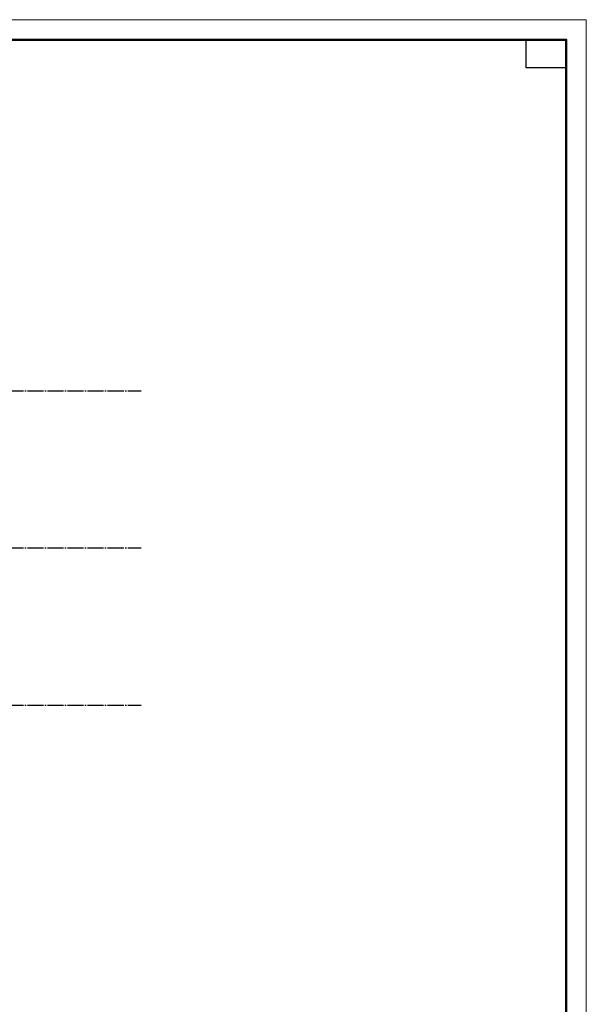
# Model space of a CAD drawing. Header units: millimetres. Extents: x -49773 to 2322955, y -3321 to 58485.
# Tile 211 of 256: x 903746 to 917880, y 33058 to 57619. Entities that reach past the tile are written whole.
import ezdxf

# ---------------------------------------------------------------- set-up
doc = ezdxf.new("R2010")
doc.units = ezdxf.units.MM
doc.linetypes.add('______11', pattern=[500, 400, -50, 0, -50])
doc.linetypes.add('______5', pattern=[1100, 800, -100, 100, -100])
doc.layers.add('Standard', color=7, linetype='Continuous', lineweight=25)
doc.layers.add('Осевая линия_ общее', color=7, linetype='______5', lineweight=13, true_color=0xa0a0a0)

msp = doc.modelspace()

# ---------------------------------------------------------------- linework, layer by layer
at = {"layer": 'Standard', "color": 7, "linetype": 'Continuous', "lineweight": 13, "transparency": 33554687}
msp.add_lwpolyline([(875879.9, -1781.2), (917879.9, -1781.2), (917879.9, 57618.8), (875879.9, 57618.8), (875879.9, -1781.2)], close=True, dxfattribs=at)
at = {"layer": 'Standard', "color": 7, "linetype": 'Continuous', "lineweight": 50, "transparency": 33554687}
msp.add_lwpolyline([(877879.9, 57118.8), (917379.9, 57118.8), (917379.9, -1281.2), (877879.9, -1281.2), (877879.9, 57118.8)], close=True, dxfattribs=at)
at = {"layer": 'Standard', "color": 7, "linetype": 'Continuous', "lineweight": 25, "transparency": 33554687}
msp.add_lwpolyline([(917379.9, 57118.8), (917379.9, 56418.8), (916379.9, 56418.8), (916379.9, 57118.8), (917379.9, 57118.8)], close=True, dxfattribs=at)
at = {"layer": 'Осевая линия_ общее', "color": 253, "linetype": '______11', "lineweight": -3, "true_color": 0xa0a0a0, "transparency": 33554687}
for p, q in [((885435.6, 48361.2), (906775.6, 48361.2)), ((885435.6, 44441.2), (906775.6, 44441.2)), ((885435.6, 40521.2), (906775.6, 40521.2))]:
    msp.add_line(p, q, dxfattribs=at)

doc.saveas('drawing.dxf')
